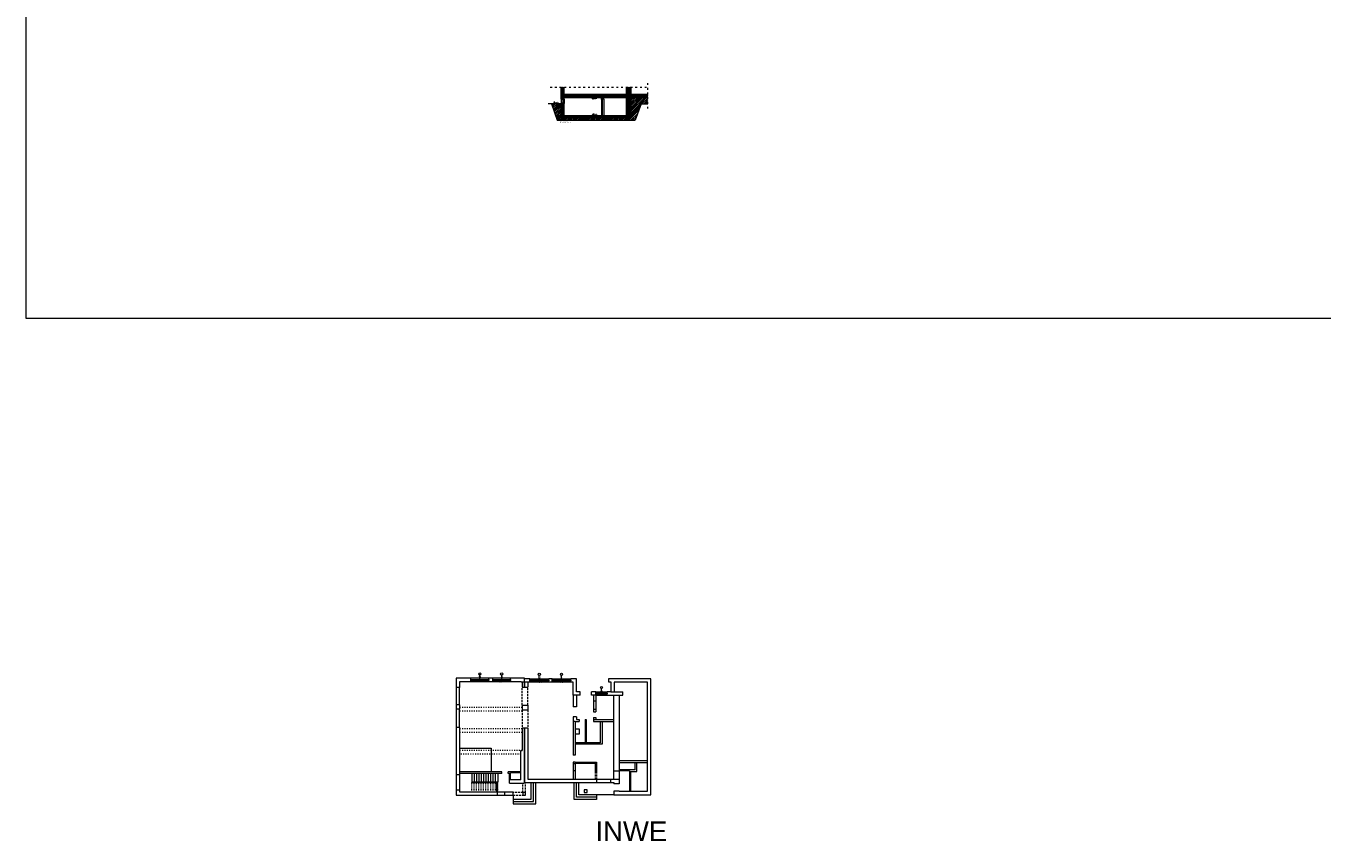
# Model space of a CAD drawing. Header units: millimetres. Extents: x 6506 to 43004, y 4581 to 25261.
# Tile 1 of 30: x 6506 to 22954, y 4581 to 14921. Entities that reach past the tile are written whole.
import ezdxf
from ezdxf.enums import TextEntityAlignment as Align

# ---------------------------------------------------------------- set-up
doc = ezdxf.new("R2010")
doc.units = ezdxf.units.MM
doc.linetypes.add('ACAD_ISO03W100', pattern=[30, 12, -18])
doc.linetypes.add('DASHED', pattern=[19.05, 12.7, -6.35])
doc.layers.get('0').update_dxf_attribs({"color": 251, "lineweight": 5})
for name, color, linetype, lineweight in [('A_HATCH', 251, 'Continuous', 5), ('A_KONST_ISTNIEJĄCE', 251, 'Continuous', 5), ('A_OPISY', 251, 'Continuous', 5), ('A_STOLARKA OKIENNA', 251, 'Continuous', 5), ('A_WIDOK', 251, 'Continuous', 5), ('A_WIDOK 2PLAN', 251, 'Continuous', 5), ('A_WIDOK-NAD', 251, 'DASHED', 5), ('AA HATCH', 251, 'Continuous', 5)]:
    doc.layers.add(name, color=color, linetype=linetype, lineweight=lineweight)
doc.styles.add('APLUS', font='arial.ttf', dxfattribs={"width": 0.6})
doc.styles.add('ARIAL', font='arial.ttf')
doc.styles.get("Standard").update_dxf_attribs({"font": 'arial.ttf'})

# ---------------------------------------------------------------- blocks, each defined once
blk = doc.blocks.new('WARTOŚĆ')
at = {"layer": 'A_OPISY', "color": 144}
blk.add_line((0, 0), (0, 74), dxfattribs=at)
blk.add_circle((0, 88), 14.1, dxfattribs=at)
for tag, p in [('S', (-4, 33)), ('H', (15, 33))]:
    blk.add_attdef(tag, p, '', height=10, rotation=90, dxfattribs=at)
blk.add_attdef('OZ', (-10, 82), '', height=10, dxfattribs=at)
blk = doc.blocks.new('*U56')
for p, q in [((54, 0), (54, -8)), ((54, 0), (61, 0)), ((54, 0), (54, -8)), ((61, 0), (61, -2)), ((200, 0), (193, 0)), ((193, 0), (193, -2)), ((200, 0), (200, -8)), ((54, -8), (57, -8)), ((57, -8), (57, -10)), ((57, -8), (59, -8)), ((57, -10), (63, -10)), ((58, -4), (58, -2)), ((58, -2), (61, -2)), ((60, -4), (58, -4)), ((59, -8), (59, -6)), ((59, -6), (60, -6)), ((60, -6), (60, -4)), ((61, -2), (62, -2)), ((62, -2), (62, -1)), ((63, -8), (63, -4)), ((63, -4), (64, -4)), ((64, -8), (63, -8)), ((64, -9), (64, -8)), ((191, -4), (190, -4)), ((190, -9), (190, -8)), ((190, -8), (191, -8)), ((191, -8), (191, -4)), ((197, -10), (191, -10)), ((192, -2), (192, -1)), ((193, -2), (192, -2)), ((196, -2), (193, -2)), ((194, -6), (194, -4)), ((194, -4), (196, -4)), ((195, -6), (194, -6)), ((195, -8), (195, -6)), ((197, -8), (195, -8)), ((196, -4), (196, -2)), ((200, -8), (197, -8)), ((197, -8), (197, -10))]:
    blk.add_line(p, q)
blk.add_lwpolyline([(63, -4), (191, -4), (191, -8), (63, -8)], close=True)
for centre, radius, start, end in [((62, -4), 2.51, 356.8105, 86.8105), ((63, -8), 1.5, 273.3553, 335.6854), ((192, -4), 2.51, 93.1895, 183.1895), ((191, -8), 1.5, 204.3146, 266.6447)]:
    blk.add_arc(centre, radius, start, end)
blk = doc.blocks.new('*U57')
for p, q in [((-37, 0), (-37, -8)), ((-37, 0), (-30, 0)), ((-37, 0), (-37, -8)), ((-30, 0), (-30, -2)), ((200, 0), (193, 0)), ((193, 0), (193, -2)), ((200, 0), (200, -8)), ((-37, -8), (-34, -8)), ((-34, -8), (-34, -10)), ((-34, -8), (-32, -8)), ((-34, -10), (-28, -10)), ((-33, -4), (-33, -2)), ((-33, -2), (-30, -2)), ((-31, -4), (-33, -4)), ((-32, -8), (-32, -6)), ((-32, -6), (-31, -6)), ((-31, -6), (-31, -4)), ((-30, -2), (-29, -2)), ((-29, -2), (-29, -1)), ((-28, -8), (-28, -4)), ((-28, -4), (-27, -4)), ((-27, -8), (-28, -8)), ((-27, -9), (-27, -8)), ((191, -4), (190, -4)), ((190, -9), (190, -8)), ((190, -8), (191, -8)), ((191, -8), (191, -4)), ((197, -10), (191, -10)), ((192, -2), (192, -1)), ((193, -2), (192, -2)), ((196, -2), (193, -2)), ((194, -6), (194, -4)), ((194, -4), (196, -4)), ((195, -6), (194, -6)), ((195, -8), (195, -6)), ((197, -8), (195, -8)), ((196, -4), (196, -2)), ((200, -8), (197, -8)), ((197, -8), (197, -10))]:
    blk.add_line(p, q)
blk.add_lwpolyline([(-28, -4), (191, -4), (191, -8), (-28, -8)], close=True)
for centre, radius, start, end in [((-29, -4), 2.51, 356.8105, 86.8105), ((-28, -8), 1.5, 273.3553, 335.6854), ((192, -4), 2.51, 93.1895, 183.1895), ((191, -8), 1.5, 204.3146, 266.6447)]:
    blk.add_arc(centre, radius, start, end)
blk = doc.blocks.new('*U58')
for p, q in [((-26, 0), (-26, -8)), ((-26, 0), (-19, 0)), ((-26, 0), (-26, -8)), ((-19, 0), (-19, -2)), ((200, 0), (193, 0)), ((193, 0), (193, -2)), ((200, 0), (200, -8)), ((-26, -8), (-23, -8)), ((-23, -8), (-23, -10)), ((-23, -8), (-21, -8)), ((-23, -10), (-17, -10)), ((-22, -4), (-22, -2)), ((-22, -2), (-19, -2)), ((-20, -4), (-22, -4)), ((-21, -8), (-21, -6)), ((-21, -6), (-20, -6)), ((-20, -6), (-20, -4)), ((-19, -2), (-18, -2)), ((-18, -2), (-18, -1)), ((-17, -8), (-17, -4)), ((-17, -4), (-16, -4)), ((-16, -8), (-17, -8)), ((-16, -9), (-16, -8)), ((191, -4), (190, -4)), ((190, -9), (190, -8)), ((190, -8), (191, -8)), ((191, -8), (191, -4)), ((197, -10), (191, -10)), ((192, -2), (192, -1)), ((193, -2), (192, -2)), ((196, -2), (193, -2)), ((194, -6), (194, -4)), ((194, -4), (196, -4)), ((195, -6), (194, -6)), ((195, -8), (195, -6)), ((197, -8), (195, -8)), ((196, -4), (196, -2)), ((200, -8), (197, -8)), ((197, -8), (197, -10))]:
    blk.add_line(p, q)
blk.add_lwpolyline([(-17, -4), (191, -4), (191, -8), (-17, -8)], close=True)
for centre, radius, start, end in [((-18, -4), 2.51, 356.8105, 86.8105), ((-17, -8), 1.5, 273.3553, 335.6854), ((192, -4), 2.51, 93.1895, 183.1895), ((191, -8), 1.5, 204.3146, 266.6447)]:
    blk.add_arc(centre, radius, start, end)
blk = doc.blocks.new('*U59')
for p, q in [((-26, 0), (-26, -8)), ((-26, 0), (-19, 0)), ((-26, 0), (-26, -8)), ((-19, 0), (-19, -2)), ((200, 0), (193, 0)), ((193, 0), (193, -2)), ((200, 0), (200, -8)), ((-26, -8), (-23, -8)), ((-23, -8), (-23, -10)), ((-23, -8), (-21, -8)), ((-23, -10), (-17, -10)), ((-22, -4), (-22, -2)), ((-22, -2), (-19, -2)), ((-20, -4), (-22, -4)), ((-21, -8), (-21, -6)), ((-21, -6), (-20, -6)), ((-20, -6), (-20, -4)), ((-19, -2), (-18, -2)), ((-18, -2), (-18, -1)), ((-17, -8), (-17, -4)), ((-17, -4), (-16, -4)), ((-16, -8), (-17, -8)), ((-16, -9), (-16, -8)), ((191, -4), (190, -4)), ((190, -9), (190, -8)), ((190, -8), (191, -8)), ((191, -8), (191, -4)), ((197, -10), (191, -10)), ((192, -2), (192, -1)), ((193, -2), (192, -2)), ((196, -2), (193, -2)), ((194, -6), (194, -4)), ((194, -4), (196, -4)), ((195, -6), (194, -6)), ((195, -8), (195, -6)), ((197, -8), (195, -8)), ((196, -4), (196, -2)), ((200, -8), (197, -8)), ((197, -8), (197, -10))]:
    blk.add_line(p, q)
blk.add_lwpolyline([(-17, -4), (191, -4), (191, -8), (-17, -8)], close=True)
for centre, radius, start, end in [((-18, -4), 2.51, 356.8105, 86.8105), ((-17, -8), 1.5, 273.3553, 335.6854), ((192, -4), 2.51, 93.1895, 183.1895), ((191, -8), 1.5, 204.3146, 266.6447)]:
    blk.add_arc(centre, radius, start, end)
blk = doc.blocks.new('*U68')
for p, q in [((27, 0), (27, -8)), ((27, 0), (34, 0)), ((27, 0), (27, -8)), ((34, 0), (34, -2)), ((82, 0), (75, 0)), ((75, 0), (75, -2)), ((82, 0), (82, -8)), ((27, -8), (30, -8)), ((30, -8), (30, -10)), ((30, -8), (32, -8)), ((30, -10), (36, -10)), ((31, -4), (31, -2)), ((31, -2), (34, -2)), ((33, -4), (31, -4)), ((32, -8), (32, -6)), ((32, -6), (33, -6)), ((33, -6), (33, -4)), ((34, -2), (35, -2)), ((35, -2), (35, -1)), ((36, -8), (36, -4)), ((36, -4), (37, -4)), ((37, -8), (36, -8)), ((37, -9), (37, -8)), ((73, -4), (72, -4)), ((72, -9), (72, -8)), ((72, -8), (73, -8)), ((73, -8), (73, -4)), ((79, -10), (73, -10)), ((74, -2), (74, -1)), ((75, -2), (74, -2)), ((78, -2), (75, -2)), ((76, -6), (76, -4)), ((76, -4), (78, -4)), ((77, -6), (76, -6)), ((77, -8), (77, -6)), ((79, -8), (77, -8)), ((78, -4), (78, -2)), ((82, -8), (79, -8)), ((79, -8), (79, -10))]:
    blk.add_line(p, q)
blk.add_lwpolyline([(36, -4), (73, -4), (73, -8), (36, -8)], close=True)
for centre, radius, start, end in [((35, -4), 2.51, 356.8105, 86.8105), ((36, -8), 1.5, 273.3553, 335.6854), ((74, -4), 2.51, 93.1895, 183.1895), ((73, -8), 1.5, 204.3146, 266.6447)]:
    blk.add_arc(centre, radius, start, end)
blk = doc.blocks.new('*U5')
blk.add_hatch(color=256).paths.add_polyline_path([(0, 0.15), (-0.2, 0.15), (0, 0)])
blk.add_line((0, 0.15), (0, 0.4))
blk.add_lwpolyline([(0, 0.15), (0, 0), (-0.2, 0.15), (0.69, 0.15)])
at = {"style": 'APLUS', "width": 0.8}
blk.add_attdef('%%P_0.00', text='', height=0.2, dxfattribs=at).set_placement((-0.15, 0.15), align=Align.BOTTOM_LEFT)
blk = doc.blocks.new('*U48')
blk.add_hatch(color=256).paths.add_polyline_path([(0, -0.15), (-0.2, -0.15), (0, 0)])
blk.add_line((0, -0.15), (0, -0.4))
blk.add_lwpolyline([(0, -0.15), (0, 0), (-0.2, -0.15), (0.69, -0.15)])
at = {"style": 'APLUS', "width": 0.8}
blk.add_attdef('%%P_0.00', text='', height=0.2, dxfattribs=at).set_placement((-0.15, -0.47), align=Align.BOTTOM_LEFT)

msp = doc.modelspace()

# ---------------------------------------------------------------- hatches: boundary and pattern name
at = {"layer": 'A_HATCH'}
h = msp.add_hatch(dxfattribs=at)
h.set_pattern_fill('ANSI31', color=256, scale=2)
h.set_pattern_definition([(45, (1201.7264, -8235.841), (-4.490128, 4.490128), [])])
h.paths.add_polyline_path([(13299.3, 13993.9), (13336.3, 13993.9), (13336.3, 14143.6), (13299.3, 14143.6)])
h.paths.add_polyline_path([(13299.3, 13783.9), (13336.3, 13783.9), (13336.3, 13938.9), (13299.3, 13938.9)])
h.paths.add_polyline_path([(14156.3, 13753.9), (14156.3, 13783.9), (13299.3, 13783.9), (13299.3, 13753.9)])
h.paths.add_polyline_path([(14161.3, 13753.9), (14188.3, 13753.9), (14188.3, 14143.6), (14161.3, 14143.6)])
h.paths.add_polyline_path([(14156.3, 14143.6), (14129.3, 14143.6), (14129.3, 13783.9), (14156.3, 13783.9)])
h.paths.add_polyline_path([(14188.3, 14053.9), (14188.3, 14013.9), (14396.8, 14013.9), (14396.8, 14053.9)])
h.paths.add_polyline_path([(13336.3, 14053.9), (13336.3, 14013.9), (14129.3, 14013.9), (14129.3, 14053.9)])
h.paths.add_polyline_path([(13839.3, 13993.9), (13839.3, 14013.9), (13809.3, 14013.9), (13809.3, 13993.9)])
at = {"layer": 'AA HATCH', "ltscale": 2, "transparency": 33554534}
h = msp.add_hatch(dxfattribs=at)
h.set_pattern_fill('ANSI31', color=256, scale=5)
h.set_pattern_definition([(45, (1201.726, -8235.841), (-11.22532, 11.22532), [])])
h.paths.add_polyline_path([(14238.3, 13723.9), (14311.7, 13933.7), (14396.8, 13933.7), (14396.8, 14013.9), (14188.3, 14013.9), (14188.3, 13753.9), (14161.3, 13753.9), (14156.3, 13753.9), (13299.3, 13753.9), (13299.3, 13933.9), (13175.8, 13933.9), (13249.3, 13723.9)])

# ---------------------------------------------------------------- linework, layer by layer
at = {"layer": 'A_KONST_ISTNIEJĄCE', "ltscale": 2}
for p, q in [((13299.3, 13993.9), (13299.3, 14143.6)), ((13336.3, 13993.9), (13299.3, 13993.9)), ((13336.3, 13993.9), (13336.3, 14143.6)), ((13336.3, 14053.9), (14129.3, 14053.9)), ((13336.3, 14013.9), (14129.3, 14013.9)), ((13809.3, 13993.9), (13809.3, 14013.9)), ((13839.3, 13993.9), (13809.3, 13993.9)), ((13839.3, 13993.9), (13839.3, 14013.9)), ((14129.3, 13783.9), (14129.3, 14143.6)), ((14156.3, 13753.9), (14156.3, 14143.6)), ((14161.3, 13753.9), (14161.3, 14143.6)), ((14188.3, 13753.9), (14188.3, 14143.6)), ((14188.3, 14053.9), (14396.8, 14053.9)), ((14188.3, 14013.9), (14396.8, 14013.9)), ((13299.3, 13753.9), (13299.3, 13938.9)), ((13336.3, 13938.9), (13299.3, 13938.9)), ((13336.3, 13783.9), (13336.3, 13938.9)), ((13299.3, 13783.9), (14156.3, 13783.9)), ((13299.3, 13753.9), (14156.3, 13753.9)), ((14156.3, 13753.9), (14161.3, 13753.9)), ((14161.3, 13753.9), (14188.3, 13753.9)), ((12153.7, 6603.1), (12153.7, 6646.1)), ((12379.7, 6603.1), (12379.7, 6646.1)), ((12430.7, 6603.1), (12430.7, 6646.1)), ((12656.7, 6603.1), (12656.7, 6646.1)), ((12802.7, 6598.1), (12802.7, 6533.1)), ((12829.7, 6646.1), (12829.7, 6533.1)), ((12831.7, 6598.1), (12831.7, 6641.1)), ((12831.7, 6598.1), (12831.7, 6533.1)), ((12874.7, 6598.1), (12874.7, 6533.1)), ((12902.7, 6598.1), (12902.7, 6641.1)), ((12902.7, 6641.1), (13139.7, 6641.1)), ((13139.7, 6598.1), (12902.7, 6598.1)), ((13139.7, 6598.1), (13139.7, 6641.1)), ((13183.7, 6598.1), (13183.7, 6641.1)), ((13183.7, 6641.1), (13420.7, 6641.1)), ((13420.7, 6598.1), (13183.7, 6598.1)), ((13420.7, 6598.1), (13420.7, 6641.1)), ((14394.7, 6598.1), (13971.7, 6598.1)), ((13971.7, 6598.1), (13971.7, 6474.1)), ((14394.7, 5212.1), (14394.7, 6598.1)), ((12009.7, 6530.1), (11966.7, 6530.1)), ((12802.7, 6533.1), (12874.7, 6533.1)), ((13448.7, 6431.1), (13448.7, 6283.1)), ((13491.7, 6431.1), (13491.7, 6283.1)), ((13538.7, 6431.1), (13538.7, 6474.1)), ((13683.7, 6431.1), (13683.7, 6474.1)), ((13708.7, 6431.1), (13708.7, 6358.1)), ((13736.7, 6431.1), (13736.7, 6474.1)), ((13736.7, 6474.1), (13882.7, 6474.1)), ((13736.7, 6431.1), (13736.7, 6358.1)), ((13736.7, 6431.1), (13882.7, 6431.1)), ((13882.7, 6431.1), (13882.7, 6474.1)), ((13882.7, 6431.1), (14078.7, 6431.1)), ((13928.7, 6474.1), (14078.7, 6474.1)), ((13963.7, 6431.1), (13963.7, 5366.1)), ((14033.7, 6431.1), (14033.7, 5366.1)), ((14078.7, 6431.1), (14078.7, 6474.1)), ((12009.7, 6310.1), (11966.7, 6310.1)), ((12009.7, 6254.1), (11966.7, 6254.1)), ((12802.7, 6303.1), (12802.7, 6247.1)), ((12802.7, 6303.1), (12874.7, 6303.1)), ((12874.7, 6303.1), (12874.7, 6247.1)), ((13491.7, 6283.1), (13448.7, 6283.1)), ((13708.7, 6358.1), (13736.7, 6358.1)), ((13708.7, 6254.1), (13708.7, 6219.1)), ((13708.7, 6254.1), (13736.7, 6254.1)), ((13736.7, 6254.1), (13736.7, 6219.1)), ((12802.7, 6247.1), (12874.7, 6247.1)), ((13448.7, 6156.1), (13448.7, 5672.1)), ((13491.7, 6156.1), (13448.7, 6156.1)), ((13476.7, 6096.1), (13448.7, 6096.1)), ((13476.7, 6096.1), (13525.7, 6096.1)), ((13476.7, 6096.1), (13476.7, 5672.1)), ((13491.7, 6156.1), (13491.7, 6124.1)), ((13491.7, 6124.1), (13525.7, 6124.1)), ((13525.7, 6124.1), (13525.7, 6096.1)), ((13601.7, 6124.1), (13613.7, 6124.1)), ((13601.7, 6124.1), (13601.7, 6096.1)), ((13601.7, 6096.1), (13613.7, 6096.1)), ((13601.7, 6096.1), (13601.7, 5826.1)), ((13613.7, 6124.1), (13613.7, 6096.1)), ((13613.7, 6096.1), (13613.7, 5826.1)), ((13708.7, 6219.1), (13736.7, 6219.1)), ((13708.7, 6150.1), (13708.7, 6124.1)), ((13708.7, 6150.1), (13736.7, 6150.1)), ((13708.7, 6124.1), (13963.7, 6124.1)), ((13708.7, 6124.1), (13708.7, 6096.1)), ((13708.7, 6096.1), (13963.7, 6096.1)), ((13736.7, 6150.1), (13736.7, 6124.1)), ((13791.7, 6096.1), (13791.7, 5826.1)), ((13818.7, 6096.1), (13818.7, 5811.1)), ((12009.7, 6022.1), (11966.7, 6022.1)), ((12802.7, 6019.1), (12802.7, 5728.1)), ((12802.7, 6019.1), (12874.7, 6019.1)), ((12829.7, 6019.1), (12829.7, 5316.1)), ((12831.7, 6019.1), (12831.7, 5323.1)), ((12874.7, 6019.1), (12874.7, 5366.1)), ((13476.7, 6006.1), (13525.7, 6006.1)), ((13525.7, 5936.1), (13476.7, 5936.1)), ((13525.7, 6006.1), (13525.7, 5936.1)), ((13791.7, 5826.1), (13476.7, 5826.1)), ((13818.7, 5811.1), (13476.7, 5811.1)), ((12787.7, 5359.1), (12787.7, 5728.1)), ((12787.7, 5728.1), (12802.7, 5728.1)), ((13476.7, 5672.1), (13448.7, 5672.1)), ((14394.7, 5599.1), (14033.7, 5599.1)), ((12544.7, 5458.1), (12009.7, 5458.1)), ((12544.7, 5438.1), (12009.7, 5438.1)), ((12544.7, 5438.1), (12544.7, 5458.1)), ((12787.7, 5458.1), (12624.7, 5458.1)), ((12624.7, 5438.1), (12624.7, 5458.1)), ((12654.7, 5438.1), (12624.7, 5438.1)), ((12644.7, 5316.1), (12644.7, 5438.1)), ((12787.7, 5448.1), (12654.7, 5448.1)), ((12654.7, 5359.1), (12654.7, 5448.1)), ((13448.7, 5584.1), (13448.7, 5366.1)), ((13476.7, 5584.1), (13448.7, 5584.1)), ((13476.7, 5559.1), (13448.7, 5559.1)), ((13476.7, 5471.1), (13448.7, 5471.1)), ((13476.7, 5584.1), (13476.7, 5366.1)), ((13746.7, 5465.1), (13731.7, 5465.1)), ((14033.7, 5466.1), (13963.7, 5466.1)), ((14394.7, 5574.1), (14033.7, 5574.1)), ((14236.7, 5486.1), (14033.7, 5486.1)), ((14163.7, 5471.1), (14033.7, 5471.1)), ((14163.7, 5471.1), (14163.7, 5212.1)), ((14178.7, 5464.1), (14178.7, 5212.1)), ((14178.7, 5464.1), (14258.7, 5464.1)), ((14236.7, 5486.1), (14236.7, 5574.1)), ((14258.7, 5464.1), (14258.7, 5574.1)), ((12009.7, 5422.1), (11966.7, 5422.1)), ((12162.7, 5328.1), (12159.7, 5328.1)), ((12477.7, 5320.1), (12159.7, 5320.1)), ((12492.7, 5328.1), (12162.7, 5328.1)), ((12477.7, 5328.1), (12162.7, 5328.1)), ((12477.7, 5328.1), (12477.7, 5207.1)), ((12485.7, 5328.1), (12485.7, 5207.1)), ((12787.7, 5359.1), (12644.7, 5359.1)), ((12644.7, 5316.1), (12829.7, 5316.1)), ((12874.7, 5366.1), (13963.7, 5366.1)), ((13748.7, 5366.1), (13748.7, 5323.1)), ((13923.7, 5366.1), (13923.7, 5323.1)), ((13963.7, 5366.1), (14033.7, 5366.1)), ((14033.7, 5309.1), (13967.7, 5309.1)), ((14033.7, 5366.1), (14033.7, 5309.1)), ((12009.7, 5226.1), (11966.7, 5226.1)), ((12485.7, 5207.1), (12485.7, 5164.1)), ((12485.7, 5207.1), (12580.7, 5207.1)), ((12485.7, 5164.1), (12580.7, 5164.1)), ((12580.7, 5207.1), (12580.7, 5164.1)), ((12644.7, 5207.1), (12687.7, 5207.1)), ((14033.7, 5212.1), (13967.7, 5212.1)), ((14033.7, 5212.1), (14394.7, 5212.1))]:
    msp.add_line(p, q, dxfattribs=at)
for points in [[(6506.4, 11214.7), (43004.2, 11214.7), (43004.2, 25260.9), (6506.4, 25260.9)], [(12811.7, 5164.1), (12845.7, 5164.1), (12845.7, 5198.1), (12811.7, 5198.1)], [(13591.7, 5198.1), (13626.7, 5198.1), (13626.7, 5233.1), (13591.7, 5233.1)]]:
    msp.add_lwpolyline(points, close=True, dxfattribs=at)
for points in [[(12153.7, 6646.1), (11966.7, 6646.1), (11966.7, 6530.1)], [(12153.7, 6603.1), (12009.7, 6603.1), (12009.7, 6530.1)], [(12430.7, 6646.1), (12379.7, 6646.1)], [(12430.7, 6603.1), (12379.7, 6603.1)], [(12902.7, 6641.1), (12831.7, 6641.1), (12831.7, 6646.1), (12656.7, 6646.1)], [(12902.7, 6598.1), (12788.7, 6598.1), (12788.7, 6603.1), (12656.7, 6603.1)], [(13183.7, 6641.1), (13139.7, 6641.1)], [(13183.7, 6598.1), (13139.7, 6598.1)], [(13538.7, 6474.1), (13491.7, 6474.1), (13491.7, 6641.1), (13420.7, 6641.1)], [(13538.7, 6431.1), (13448.7, 6431.1), (13448.7, 6598.1), (13420.7, 6598.1)], [(13967.7, 5212.1), (13967.7, 5169.1), (14437.7, 5169.1), (14437.7, 6641.1), (13897.7, 6641.1), (13897.7, 6600.1), (13928.7, 6600.1), (13928.7, 6474.1), (13882.7, 6474.1)], [(13736.7, 6474.1), (13683.7, 6474.1)], [(13736.7, 6431.1), (13683.7, 6431.1)], [(11966.7, 6310.1), (11966.7, 6254.1)], [(12009.7, 6310.1), (12009.7, 6254.1)], [(11966.7, 6022.1), (11966.7, 5422.1)], [(12009.7, 6022.1), (12009.7, 5422.1)], [(13476.7, 5583.1), (13746.7, 5583.1), (13746.7, 5465.1)], [(13476.7, 5568.1), (13731.7, 5568.1), (13731.7, 5465.1)], [(12831.7, 5323.1), (13967.7, 5323.1), (13967.7, 5309.1)], [(11966.7, 5226.1), (11966.7, 5164.1), (12485.7, 5164.1)], [(12009.7, 5226.1), (12009.7, 5207.1), (12485.7, 5207.1)], [(12580.7, 5164.1), (12687.7, 5164.1), (12687.7, 5207.1)], [(12580.7, 5207.1), (12644.7, 5207.1)]]:
    msp.add_lwpolyline(points, dxfattribs=at)
at = {"layer": 'A_WIDOK', "ltscale": 2}
for p, q in [((13299.3, 13993.9), (13299.3, 13938.9)), ((13336.3, 13993.9), (13336.3, 13938.9)), ((13809.3, 13993.9), (13809.3, 13783.9)), ((13814.3, 13993.9), (13814.3, 13783.9)), ((13819.3, 13993.9), (13819.3, 13783.9)), ((13839.3, 13993.9), (13839.3, 13783.9)), ((13299.3, 13933.9), (13131.8, 13933.9)), ((13175.8, 13933.7), (13249.3, 13723.9)), ((14311.7, 13933.7), (14238.3, 13723.9)), ((14311.7, 13933.7), (14396.8, 13933.7)), ((13249.3, 13723.9), (14238.3, 13723.9)), ((12379.7, 6646.1), (12153.7, 6646.1)), ((12379.7, 6603.1), (12153.7, 6603.1)), ((12656.7, 6646.1), (12430.7, 6646.1)), ((12656.7, 6603.1), (12430.7, 6603.1)), ((11966.7, 6530.1), (11966.7, 6310.1)), ((12009.7, 6310.1), (12009.7, 6530.1)), ((11966.7, 6254.1), (11966.7, 6022.1)), ((12009.7, 6022.1), (12009.7, 6254.1)), ((13708.7, 6358.1), (13708.7, 6254.1)), ((13736.7, 6358.1), (13736.7, 6254.1)), ((12009.7, 5758.1), (12408.7, 5758.1)), ((12408.7, 5758.1), (12408.7, 5458.1)), ((12162.7, 5438.1), (12162.7, 5328.1)), ((12192.7, 5438.1), (12192.7, 5328.1)), ((12222.7, 5438.1), (12222.7, 5328.1)), ((12252.7, 5438.1), (12252.7, 5328.1)), ((12282.7, 5438.1), (12282.7, 5328.1)), ((12312.7, 5438.1), (12312.7, 5328.1)), ((12342.7, 5438.1), (12342.7, 5328.1)), ((12372.7, 5438.1), (12372.7, 5328.1)), ((12402.7, 5438.1), (12402.7, 5328.1)), ((12432.7, 5438.1), (12432.7, 5328.1)), ((12462.7, 5438.1), (12462.7, 5328.1)), ((12492.7, 5438.1), (12492.7, 5328.1)), ((11966.7, 5422.1), (11966.7, 5226.1)), ((12009.7, 5422.1), (12009.7, 5226.1)), ((12687.7, 5164.1), (12687.7, 5114.1)), ((12687.7, 5114.1), (12687.7, 5054.1)), ((13748.7, 5169.1), (13748.7, 5109.1))]:
    msp.add_line(p, q, dxfattribs=at)
at = {"layer": 'A_WIDOK', "linetype": 'ACAD_ISO03W100', "ltscale": 0.5}
for p, q in [((12159.7, 5328.1), (12159.7, 5207.1)), ((12189.7, 5328.1), (12189.7, 5207.1)), ((12189.7, 5328.1), (12189.7, 5207.1)), ((12219.7, 5328.1), (12219.7, 5207.1)), ((12249.7, 5328.1), (12249.7, 5207.1)), ((12279.7, 5328.1), (12279.7, 5207.1)), ((12309.7, 5328.1), (12309.7, 5207.1)), ((12339.7, 5328.1), (12339.7, 5207.1)), ((12369.7, 5328.1), (12369.7, 5207.1)), ((12399.7, 5328.1), (12399.7, 5207.1)), ((12429.7, 5328.1), (12429.7, 5207.1)), ((12459.7, 5328.1), (12459.7, 5207.1)), ((12489.7, 5328.1), (12489.7, 5207.1))]:
    msp.add_line(p, q, dxfattribs=at)
at = {"layer": 'A_WIDOK', "ltscale": 2}
msp.add_lwpolyline([(13809.3, 13993.9), (13819.3, 13993.9), (13819.3, 13989.6), (13809.3, 13989.6)], close=True, dxfattribs=at)
for points in [[(12687.7, 5114.1), (12915.7, 5114.1), (12915.7, 5323.1)], [(12687.7, 5084.1), (12945.7, 5084.1), (12945.7, 5323.1)], [(12687.7, 5054.1), (12975.7, 5054.1), (12975.7, 5323.1)], [(13748.7, 5109.1), (13462.7, 5109.1), (13462.7, 5323.1)], [(13748.7, 5139.1), (13492.7, 5139.1), (13492.7, 5323.1)], [(13967.7, 5169.1), (13522.7, 5169.1), (13522.7, 5323.1)]]:
    msp.add_lwpolyline(points, dxfattribs=at)
at = {"layer": 'A_WIDOK 2PLAN', "linetype": 'ACAD_ISO03W100', "ltscale": 2}
for p, q in [((14396.8, 13872.1), (14396.8, 14210.2)), ((13158.8, 14143.6), (14396.8, 14143.6))]:
    msp.add_line(p, q, dxfattribs=at)
at = {"layer": 'A_WIDOK-NAD', "ltscale": 2}
for p, q in [((12802.7, 6303.1), (12802.7, 6533.1)), ((12874.7, 6303.1), (12874.7, 6533.1)), ((12802.7, 6247.1), (12802.7, 6019.1)), ((12874.7, 6247.1), (12874.7, 6019.1)), ((13731.7, 5465.1), (13731.7, 5366.1)), ((13746.7, 5465.1), (13746.7, 5366.1)), ((12811.7, 5198.1), (12811.7, 5316.1)), ((12845.7, 5198.1), (12845.7, 5323.1)), ((12811.7, 5198.1), (12687.7, 5198.1)), ((12687.7, 5164.1), (12811.7, 5164.1))]:
    msp.add_line(p, q, dxfattribs=at)
at = {"layer": 'A_WIDOK-NAD', "linetype": 'ACAD_ISO03W100'}
for p, q in [((12802.7, 6275.1), (12009.7, 6275.1)), ((12802.7, 6229.1), (12009.7, 6229.1)), ((12802.7, 6003.1), (12009.7, 6003.1)), ((12802.7, 5957.1), (12009.7, 5957.1)), ((12802.7, 5731.1), (12009.7, 5731.1)), ((12787.7, 5685.1), (12009.7, 5685.1))]:
    msp.add_line(p, q, dxfattribs=at)

# ---------------------------------------------------------------- block references
at = {"layer": 'A_OPISY', "transparency": 33554687}
ref = msp.add_blockref('*U48', (13701.4, 14013.9), dxfattribs=dict(at, xscale=68.67492864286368, yscale=68.67492864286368, zscale=68.67492864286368, rotation=1.435389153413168e-05))
ref.add_attrib('%%P_0.00', '-  0,40', dxfattribs={"layer": '0', "height": 13.73, "rotation": 0.00001, "style": 'APLUS', "width": 0.8}).set_placement((13691.4, 13984.2), align=Align.BOTTOM_LEFT)
at = {"layer": 'A_OPISY', "transparency": 33554687, "xscale": 68.67492864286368, "yscale": 68.67492864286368, "zscale": 68.67492864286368, "rotation": 1.435389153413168e-05}
for p, values in [((13215.5, 13933.9), {'%%P_0.00': '-  1,20'}), ((13707, 13783.9), {'%%P_0.00': '-  2,70'})]:
    msp.add_blockref('*U5', p, dxfattribs=at).add_auto_attribs(values)
at = {"layer": 'A_OPISY', "transparency": 33554559}
ref = msp.add_blockref('WARTOŚĆ', (12266.7, 6613.4), dxfattribs=at)
ref.add_attrib('S', '226', (12262.7, 6652.6), dxfattribs={"height": 10, "rotation": 90})
ref.add_attrib('H', '203', (12281.8, 6650.6), dxfattribs={"height": 10, "rotation": 90})
ref.add_attrib('OZ', 'O', (12256.7, 6695.7), dxfattribs={"height": 10})
ref = msp.add_blockref('WARTOŚĆ', (12543.7, 6613.4), dxfattribs=at)
ref.add_attrib('S', '226', (12539.7, 6652.6), dxfattribs={"height": 10, "rotation": 90})
ref.add_attrib('H', '203', (12558.8, 6650.6), dxfattribs={"height": 10, "rotation": 90})
ref.add_attrib('OZ', 'O', (12533.7, 6695.7), dxfattribs={"height": 10})
ref = msp.add_blockref('WARTOŚĆ', (13021.2, 6608.4), dxfattribs=at)
ref.add_attrib('S', '237', (13017.2, 6647.6), dxfattribs={"height": 10, "rotation": 90})
ref.add_attrib('H', '189', (13036.3, 6645.6), dxfattribs={"height": 10, "rotation": 90})
ref.add_attrib('OZ', 'O', (13011.2, 6690.7), dxfattribs={"height": 10})
ref = msp.add_blockref('WARTOŚĆ', (13302.2, 6608.4), dxfattribs=at)
ref.add_attrib('S', '237', (13298.2, 6647.6), dxfattribs={"height": 10, "rotation": 90})
ref.add_attrib('H', '189', (13317.3, 6645.6), dxfattribs={"height": 10, "rotation": 90})
ref.add_attrib('OZ', 'O', (13292.2, 6690.7), dxfattribs={"height": 10})
ref = msp.add_blockref('WARTOŚĆ', (13809.7, 6441.4), dxfattribs=at)
ref.add_attrib('S', '146', (13805.7, 6480.6), dxfattribs={"height": 10, "rotation": 90})
ref.add_attrib('H', '146', (13824.8, 6478.6), dxfattribs={"height": 10, "rotation": 90})
ref.add_attrib('OZ', 'O', (13799.7, 6523.7), dxfattribs={"height": 10})
at = {"layer": 'A_STOLARKA OKIENNA', "color": 144, "transparency": 33554559, "xscale": -1, "rotation": 90}
msp.add_blockref('*U68', (13314.8, 14020.9), dxfattribs=at)
at = {"layer": 'A_STOLARKA OKIENNA', "transparency": 33554559, "xscale": -1}
for name, p in [('*U59', (12353.7, 6628.6)), ('*U58', (12630.7, 6628.6)), ('*U57', (13102.7, 6623.6)), ('*U57', (13383.7, 6623.6)), ('*U56', (13936.7, 6456.6))]:
    msp.add_blockref(name, p, dxfattribs=at)

# ---------------------------------------------------------------- texts
at = {"layer": 'A_OPISY', "style": 'ARIAL'}
msp.add_text('INWE', height=250, dxfattribs=at).set_placement((13732.8, 4581.2))
at = {"layer": 'A_OPISY', "insert": (13268.8, 13707.2), "char_height": 15, "attachment_point": 1}
msp.add_mtext_dynamic_manual_height_columns('PRZEKRÓJ B-B', width=254.354, gutter_width=0, heights=[12.8], dxfattribs=at)
at = {"layer": 'A_OPISY', "transparency": 33554559, "char_height": 8, "attachment_point": 5, "rotation": 0.4248}
for s, insert in [('hp=89cm', (12264.4, 6595.3)), ('hp=89cm', (12541.4, 6595.3)), ('hp=105cm', (13019.8, 6590.3)), ('hp=105cm', (13300.8, 6590.3)), ('hp=110cm', (13808.3, 6423.3))]:
    msp.add_mtext_dynamic_manual_height_columns(s, width=44.391, gutter_width=12.5, heights=[0], dxfattribs=dict(at, insert=insert))

doc.saveas('drawing.dxf')
